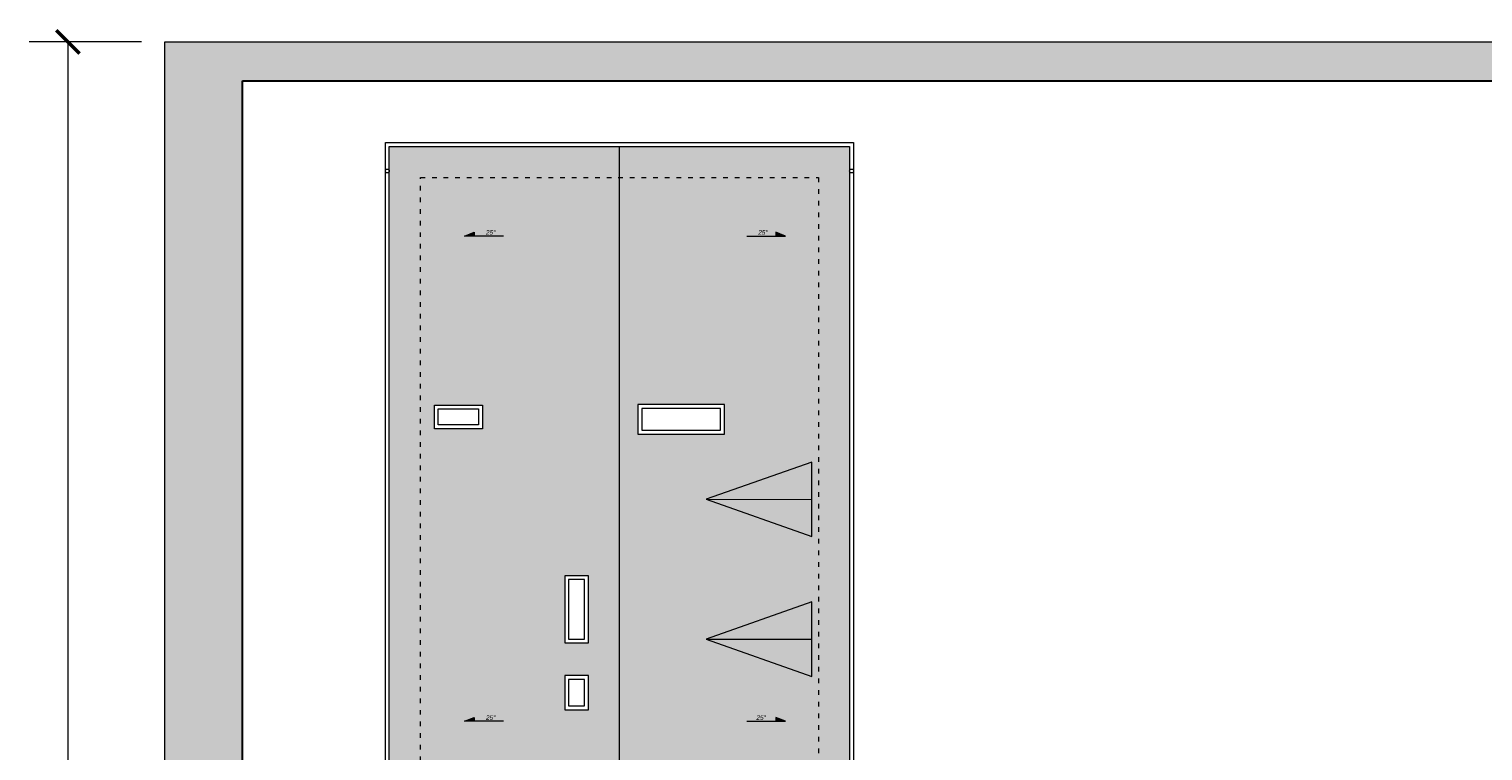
# Model space of a CAD drawing. Header units: millimetres. Extents: x 80301 to 146489, y -78581 to -28273.
# Tile 123 of 135: x 136209 to 139955, y -73492 to -71633. Entities that reach past the tile are written whole.
import ezdxf

# ---------------------------------------------------------------- set-up
doc = ezdxf.new("R2010")
doc.units = ezdxf.units.MM
doc.linetypes.add('ACAD_ISO03W100', pattern=[30, 12, -18])
doc.layers.get('0').update_dxf_attribs({"lineweight": 0})
for name, color, linetype, lineweight in [('A-opisram.ART', 250, 'Continuous', 0), ('dach..KF', 250, 'Continuous', 9), ('opis..KF', 250, 'Continuous', 15), ('wymiar..KF', 12, 'Continuous', 5), ('wyp dach..KF', 250, 'Continuous', 0), ('ściany ist..KF', 61, 'Continuous', 5)]:
    doc.layers.add(name, color=color, linetype=linetype, lineweight=lineweight)
doc.layers.add('A-pomocram.ART', color=254, linetype='Continuous', lineweight=0, plot=False)
doc.layers.add('A-wymram.ART', color=10, linetype='Continuous', lineweight=5, plot=False)
doc.layers.add('A-przekrycieram.ART', color=7, linetype='Continuous', lineweight=0, true_color=0xffffff)
doc.styles.add('ARCH', font='segoeuil.ttf')
doc.dimstyles.new('RAMKA', dxfattribs={"dimscale": 20, "dimtxt": 4, "dimasz": 3, "dimexe": 5, "dimexo": 3, "dimgap": 1, "dimtad": 1, "dimdec": 1, "dimlfac": 0.01, "dimtxsty": 'ARCH', "dimblk": 'ARCHTICK', "dimcen": 0, "dimclrd": 256, "dimclre": 256, "dimclrt": 256, "dimadec": 0, "dimazin": 0, "dimtfac": 1, "dimtdec": 1, "dimtofl": 0, "dimtmove": 1, "dimatfit": 3, "dimfxl": 10, "dimfxlon": 1, "dimlwd": 0, "dimlwe": 0, "dimarcsym": 0})

# ---------------------------------------------------------------- blocks, each defined once
blk = doc.blocks.new('spadek')
at = {"layer": 'opis..KF', "lineweight": 15}
h = blk.add_hatch(color=256, dxfattribs=at)
h.dxf.hatch_style = 1
h.paths.add_polyline_path([(0, 25), (-10, 25), (0, 0)])
blk.add_lwpolyline([(0, 100), (0, 0), (-10, 25), (0, 25)], dxfattribs=at)
blk = doc.blocks.new('_ArchTick')
at = {"color": 0, "linetype": 'ByBlock', "const_width": 0.15}
blk.add_lwpolyline([(-0.5, -0.5), (0.5, 0.5)], dxfattribs=at)
blk = doc.blocks.new('*D1238')
at = {"layer": 'A-wymram.ART', "linetype": 'Continuous', "lineweight": 0, "transparency": 16777216}
for p, q in [((-60, 4200), (-350, 4200)), ((-250, 4200), (-250, 0)), ((-60, 0), (-350, 0))]:
    blk.add_line(p, q, dxfattribs=at)
at = {"layer": 'Defpoints', "color": 0, "transparency": 16777216}
for p in [(0, 4200), (0, 0), (-250, 0)]:
    blk.add_point(p, dxfattribs=at)
at = {"layer": 'A-wymram.ART', "lineweight": 0, "transparency": 16777216, "xscale": 60, "yscale": 60, "zscale": 60}
for p, rotation in [((-250, 4200), 90), ((-250, 0), 270)]:
    blk.add_blockref('_ArchTick', p, dxfattribs=dict(at, rotation=rotation))
at = {"layer": 'A-wymram.ART', "transparency": 16777216, "insert": (-310.7, 2100), "char_height": 80, "attachment_point": 5, "rotation": 90, "style": 'ARCH'}
blk.add_mtext('42', dxfattribs=at)
blk = doc.blocks.new('*U1435')
at = {"layer": 'A-przekrycieram.ART'}
h = blk.add_hatch(color=256, dxfattribs=at)
h.dxf.hatch_style = 1
h.paths.add_polyline_path([(0, 4200), (8500, 4200), (8500, 0), (0, 0)])
h.paths.add_polyline_path([(200, 4100), (8400, 4100), (8400, 100), (200, 100)], flags=16)
at = {"layer": 'A-opisram.ART', "lineweight": 30}
blk.add_lwpolyline([(200, 4100), (8400, 4100), (8400, 100), (200, 100)], close=True, dxfattribs=at)
at = {"layer": 'A-pomocram.ART'}
blk.add_lwpolyline([(0, 4200), (8500, 4200), (8500, 0), (0, 0)], close=True, dxfattribs=at)
at = {"layer": 'A-wymram.ART'}
dim = blk.add_linear_dim(base=(-250, 0), p1=(0, 4200), p2=(0, 0), angle=90, dimstyle='RAMKA', dxfattribs=at)
dim.commit()
dim.dimension.update_dxf_attribs({"geometry": '*D1238', "text_midpoint": (-310.67, 2100)})

msp = doc.modelspace()

# ---------------------------------------------------------------- hatches: boundary and pattern name
at = {"layer": 'wyp dach..KF', "lineweight": 5, "true_color": 0x4d4d4d, "transparency": 33554559}
h = msp.add_hatch(color=251, dxfattribs=at)
h.dxf.hatch_style = 1
h.paths.add_polyline_path([(137377.11, -72601.05), (137377.11, -72662.05), (137253.11, -72662.05), (137253.11, -72601.05)], flags=16)
h.paths.add_polyline_path([(137234.4, -73736.71), (137234.4, -73544.91), (137506.63, -73641.05)], flags=16)
h.paths.add_polyline_path([(137234.4, -74096.71), (137234.4, -73904.91), (137506.63, -74001.05)], flags=16)
h.paths.add_polyline_path([(137217.11, -74306.15), (137345.4, -74306.15), (137865.4, -74536.59), (137341.66, -74768.69), (137217.11, -74768.12)], flags=16)
h.paths.add_polyline_path([(137588.96, -73297.52), (137649.96, -73297.52), (137649.96, -73385.55), (137588.96, -73385.55)], flags=16)
h.paths.add_polyline_path([(137588.96, -73040.52), (137649.96, -73040.52), (137649.96, -73213.55), (137588.96, -73213.55)], flags=16)
h.paths.add_polyline_path([(137515.11, -74939.29), (137515.11, -74998.66), (138132.88, -74536.59), (137730.09, -74135.23), (137730.09, -71935.29), (137137.11, -71935.29), (137137.11, -74328.29), (137217.11, -74328.29), (137217.11, -74745.29), (137137.11, -74745.29), (137137.11, -75279.07), (137138.39, -75280.44), (137512.94, -75000.29), (137383.11, -75000.29), (137383.11, -74939.29)])
at = {"layer": 'wyp dach..KF', "lineweight": 5, "true_color": 0xc8c8c8, "transparency": 33554559}
h = msp.add_hatch(color=9, dxfattribs=at)
h.dxf.hatch_style = 1
h.paths.add_polyline_path([(137777.66, -72676.02), (137777.66, -72600.02), (138000.66, -72600.02), (138000.66, -72676.02)], flags=16)
h.paths.add_polyline_path([(138225.83, -72939.84), (137953.6, -72843.7), (138225.83, -72748.04)], flags=16)
h.paths.add_polyline_path([(138225.83, -73299.84), (137953.6, -73203.7), (138225.83, -73108.04)], flags=16)
h.paths.add_polyline_path([(138323.11, -71935.29), (137730.09, -71935.29), (137730.09, -74135.23), (138323.11, -73544.31)])
h = msp.add_hatch(color=9, dxfattribs=at)
h.dxf.hatch_style = 1
h.paths.add_polyline_path([(138225.83, -72748.04), (137953.6, -72843.7), (138225.83, -72843.94)])
h.paths.add_polyline_path([(138225.83, -73108.04), (137953.6, -73203.7), (138225.83, -73203.94)])
at = {"layer": 'wyp dach..KF', "lineweight": 5, "true_color": 0x646464, "transparency": 33554559}
h = msp.add_hatch(color=251, dxfattribs=at)
h.dxf.hatch_style = 1
h.paths.add_polyline_path([(138225.83, -72843.94), (137953.6, -72843.7), (138225.83, -72939.84)])
h.paths.add_polyline_path([(138225.83, -73203.94), (137953.6, -73203.7), (138225.83, -73299.84)])

# ---------------------------------------------------------------- linework, layer by layer
at = {"linetype": 'ACAD_ISO03W100'}
for points in [[(140044.03, -75449.35), (137439.67, -75449.35), (137216.93, -75227.51), (137217.11, -74775.29), (137295.4, -74775.29), (137295.4, -74298.29), (137217.11, -74298.29), (137217.11, -72015.29)], [(137217.11, -72015.29), (138243.11, -72015.29), (138243.11, -73624.29), (141666, -73624.29)]]:
    msp.add_lwpolyline(points, dxfattribs=at)
at = {"layer": 'dach..KF'}
for centre in [(137132.11, -71998.29), (138328.11, -71998.29)]:
    msp.add_circle(centre, 5, dxfattribs=at)
at = {"layer": 'ściany ist..KF', "lineweight": 5}
msp.add_line((137730.09, -74135.23), (137730.09, -71935.29), dxfattribs=at)
for points in [[(143772, -73549.29), (143772, -74324.73), (143663.14, -74324.73), (143663.14, -74762.67), (143772, -74762.67), (143772, -75294.3), (143524.82, -75546.29), (140975.38, -75546.29), (140975.38, -75654.54), (139991.11, -75658.16), (139991.11, -75539.24), (137365.18, -75539.34), (137127.11, -75283), (137127.11, -74735.29), (137217.11, -74735.29), (137217.11, -74338.29), (137127.11, -74338.29), (137127.11, -71925.29), (138333.11, -71925.29), (138333.11, -73534.29), (141576, -73534.29), (141576, -71925.29), (143560, -71925.29), (143560, -73549.29)], [(137253.11, -72601.05), (137377.11, -72601.05), (137377.11, -72662.05), (137253.11, -72662.05)], [(138000.66, -72600.02), (137777.66, -72600.02), (137777.66, -72676.02), (138000.66, -72676.02)], [(137588.96, -73213.55), (137649.96, -73213.55), (137649.96, -73040.52), (137588.96, -73040.52)], [(137598.96, -73203.55), (137639.96, -73203.55), (137639.96, -73050.52), (137598.96, -73050.52)], [(137588.96, -73385.55), (137649.96, -73385.55), (137649.96, -73297.52), (137588.96, -73297.52)], [(137598.96, -73375.55), (137639.96, -73375.55), (137639.96, -73307.52), (137598.96, -73307.52)]]:
    msp.add_lwpolyline(points, close=True, dxfattribs=at)
for points in [[(140001.11, -75529.24), (137369.54, -75529.34), (137137.11, -75279.07), (137137.11, -74745.29), (137217.11, -74745.29), (137217.11, -74328.29), (137137.11, -74328.29), (137137.11, -71935.29), (138323.11, -71935.29), (138323.11, -73544.29), (141586, -73544.29)], [(137263.11, -72611.05), (137367.11, -72611.05), (137367.11, -72652.05), (137263.11, -72652.05), (137263.11, -72611.05)], [(137990.66, -72610.02), (137787.66, -72610.02), (137787.66, -72666.02), (137990.66, -72666.02), (137990.66, -72610.02)], [(138225.83, -72748.04), (137953.6, -72843.7), (138225.83, -72939.84), (138225.83, -72748.04)], [(137953.6, -72843.7), (138225.83, -72843.94)], [(138225.83, -73108.04), (137953.6, -73203.7), (138225.83, -73299.84), (138225.83, -73108.04)], [(137953.6, -73203.7), (138225.83, -73203.94)]]:
    msp.add_lwpolyline(points, dxfattribs=at)

# ---------------------------------------------------------------- block references
msp.add_blockref('*U1435', (136558.95, -75866.11))
at = {"layer": 'wymiar..KF', "color": 242, "linetype": 'ByBlock', "lineweight": 40, "true_color": 0xcd2027, "rotation": 270}
for p in [(137331.05, -72165.94), (137331.05, -73415.27)]:
    msp.add_blockref('spadek', p, dxfattribs=at)
at = {"layer": 'wymiar..KF', "color": 242, "linetype": 'ByBlock', "lineweight": 40, "true_color": 0xcd2027, "xscale": -1, "rotation": 90}
for p in [(138157.89, -72165.94), (138157.89, -73415.27)]:
    msp.add_blockref('spadek', p, dxfattribs=at)

# ---------------------------------------------------------------- texts
at = {"layer": 'opis..KF', "char_height": 12, "attachment_point": 5, "rotation": 0.00001, "style": 'ARCH'}
for insert in [(137398.67, -72156.46), (138100.2, -72156.46), (137398.67, -73405.79), (138095.36, -73405.79)]:
    msp.add_mtext_dynamic_manual_height_columns('{\\fCentury Gothic|b0|i1|c238|p34;25°}', width=156.7001, gutter_width=70, heights=[0], dxfattribs=dict(at, insert=insert))

doc.saveas('drawing.dxf')
